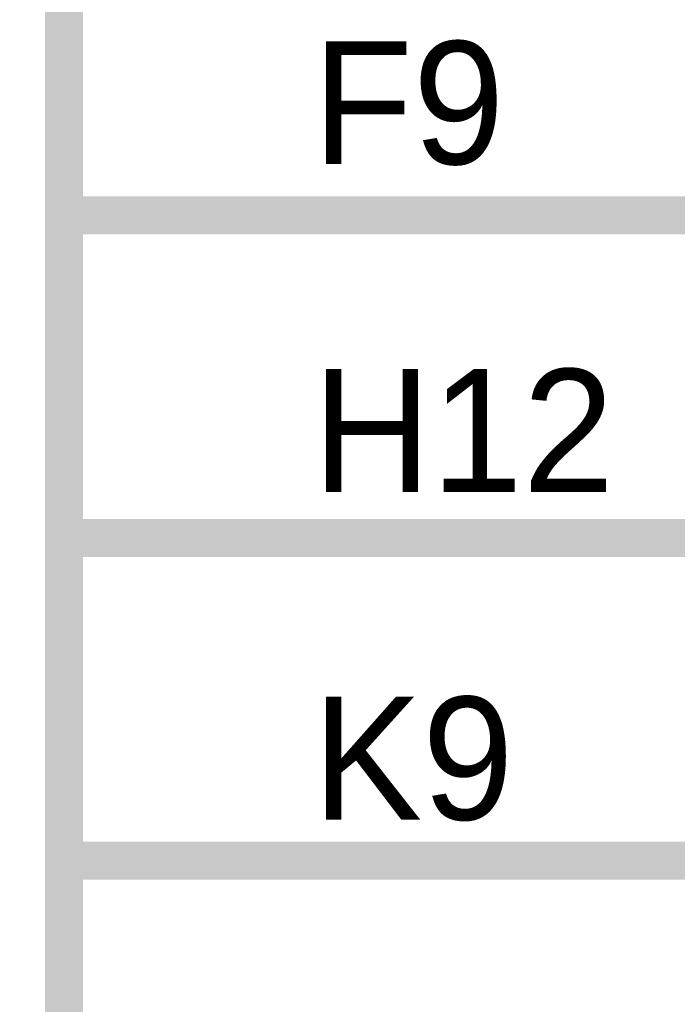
# Model space of a CAD drawing. Header units: inches. Extents: x 0 to 17, y 0 to 11.
# Tile 232 of 256: x 14.886 to 15.089, y 7.955 to 8.26. Entities that reach past the tile are written whole.
import ezdxf

# ---------------------------------------------------------------- set-up
doc = ezdxf.new("R2010")
doc.units = ezdxf.units.IN
doc.header["$MEASUREMENT"] = 0
doc.layers.add('Sheet', color=255, linetype='Continuous')

msp = doc.modelspace()

# ---------------------------------------------------------------- linework, layer by layer
at = {"layer": 'Sheet'}
for points in [[(12.99977, 9.69954, 0.0118, 0.0118, 0), (14.89958, 9.69954, 0.0118, 0.0118, 0), (14.89958, 4.89973, 0.0118, 0.0118, 0), (12.99977, 4.89973, 0.0118, 0.0118, 0), (12.99977, 9.69954, 0.0118, 0.0118, 0)], [(12.99977, 9.69954, 0.0039, 0.0039, 0), (12.99977, 4.89973, 0.0039, 0.0039, 0), (14.89958, 4.89973, 0.0039, 0.0039, 0), (14.89958, 9.69954, 0.0039, 0.0039, 0), (12.99977, 9.69954, 0.0039, 0.0039, 0), (12.99977, 9.69954, 0.0039, 0.0039, 0)]]:
    msp.add_lwpolyline(points, format="xyseb", close=True, dxfattribs=at)
for points in [[(14.89958, 8.19925, 0.0118, 0.0118, 0), (15.10019, 8.19925, 0.0118, 0.0118, 0)], [(14.89958, 8.09934, 0.0118, 0.0118, 0), (15.10019, 8.09934, 0.0118, 0.0118, 0)], [(14.89958, 7.99942, 0.0118, 0.0118, 0), (15.10019, 7.99942, 0.0118, 0.0118, 0)]]:
    msp.add_lwpolyline(points, format="xyseb", dxfattribs=at)

# ---------------------------------------------------------------- texts
for s, p in [('F9', (14.97649, 8.21511)), ('H12', (14.97649, 8.11361)), ('K9', (14.97649, 8.01211))]:
    msp.add_text(s, height=0.038062, dxfattribs=at).set_placement(p)

doc.saveas('drawing.dxf')
